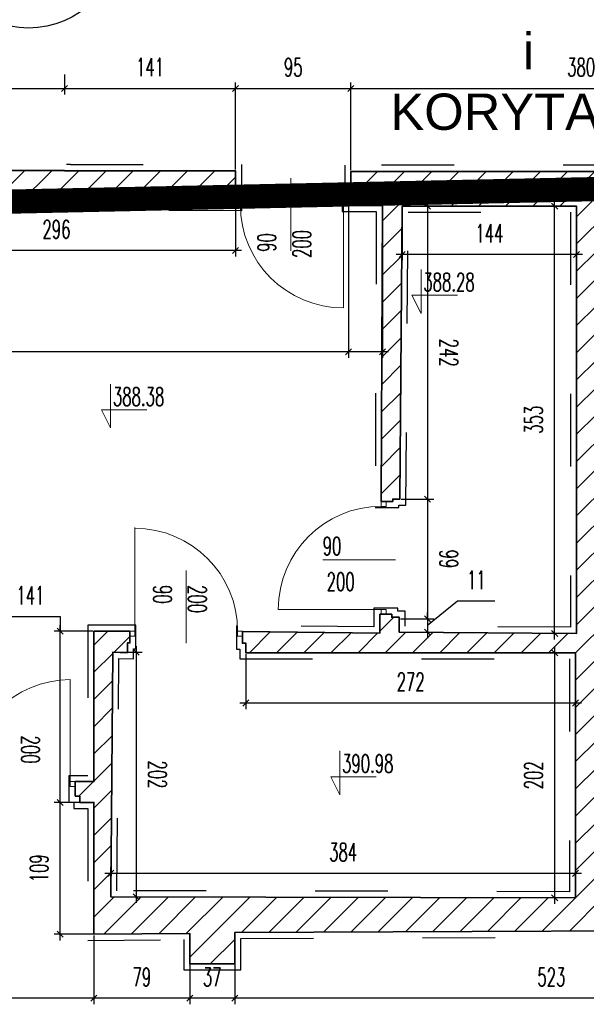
# Model space of a CAD drawing. Header units: millimetres. Extents: x 19887 to 192597, y -14203 to 39042.
# Tile 208 of 256: x 68475 to 68943, y -10085 to -9272. Entities that reach past the tile are written whole.
import ezdxf

# ---------------------------------------------------------------- set-up
doc = ezdxf.new("R2010")
doc.units = ezdxf.units.MM
doc.linetypes.add('ACAD_ISO03W100', pattern=[30, 12, -18])
doc.linetypes.add('DASHED2', pattern=[9.525, 6.35, -3.175])
doc.layers.get('Defpoints').update_dxf_attribs({"color": 4})
for name, color, linetype in [('A_DBA-RAMKI', 6, 'Continuous'), ('Sufit podwieszany', 252, 'Continuous'), ('Wymiarowanie', 3, 'Continuous'), ('Wypełnienie', 252, 'Continuous')]:
    doc.layers.add(name, color=color, linetype=linetype)
for name, color, linetype, lineweight in [('Basen_rzut_poziom_1_obrys', 252, 'Continuous', 35), ('Drzwi', 2, 'Continuous', 5), ('koty wysokościowe', 252, 'Continuous', 0)]:
    doc.layers.add(name, color=color, linetype=linetype, lineweight=lineweight)
doc.styles.add('ARIAL', font='arial.ttf')
doc.styles.add('ROMANS', font='romans.shx', dxfattribs={"width": 0.6})
doc.styles.get("Standard").update_dxf_attribs({"font": 'arial.ttf'})
doc.dimstyles.new('000001FB70622F18', dxfattribs={"dimtxt": 20, "dimasz": 5, "dimexe": 5, "dimexo": 1, "dimgap": 20, "dimtad": 1, "dimtoh": 1, "dimdec": 0, "dimtxsty": 'Standard', "dimblk": 'OBLIQUE', "dimcen": 0, "dimdle": 5, "dimclrd": 252, "dimclre": 252, "dimclrt": 252, "dimadec": 0, "dimazin": 0, "dimtfac": 1, "dimtdec": 0, "dimtmove": 0, "dimatfit": 3, "dimldrblk": 'OBLIQUE', "dimfxl": 150, "dimfxlon": 1, "dimlwd": 25, "dimlwe": 25, "dimarcsym": 1})
pattern_1 = [(45, (3252.028, -2175.285), (-11.22532, 11.22532), [])]

# ---------------------------------------------------------------- blocks, each defined once
blk = doc.blocks.new('_Oblique')
at = {"color": 0, "linetype": 'ByBlock', "lineweight": -2}
blk.add_line((-0.5, -0.5), (0.5, 0.5), dxfattribs=at)
blk = doc.blocks.new('*D855')
at = {"layer": 'Defpoints', "color": 0}
for p in [(2935.8, -4664.7), (3079.92, -4665.73), (2935.8, -4705.63)]:
    blk.add_point(p, dxfattribs=at)
at = {"layer": 'Wymiarowanie', "color": 252, "linetype": 'Continuous', "lineweight": 25}
for p, q in [((2935.8, -4665.7), (2935.8, -4710.63)), ((3079.92, -4666.73), (3079.92, -4710.63)), ((3084.92, -4705.63), (2930.8, -4705.63))]:
    blk.add_line(p, q, dxfattribs=at)
at = {"layer": 'Wymiarowanie', "color": 252, "linetype": 'ByBlock', "lineweight": 25, "xscale": 5, "yscale": 5, "zscale": 5, "rotation": 180}
blk.add_blockref('_Oblique', (2935.8, -4705.63), dxfattribs=at)
at = {"layer": 'Wymiarowanie', "color": 252, "linetype": 'ByBlock', "lineweight": 25, "xscale": 5, "yscale": 5, "zscale": 5}
blk.add_blockref('_Oblique', (3079.92, -4705.63), dxfattribs=at)
at = {"layer": 'Wymiarowanie', "color": 252, "insert": (3007.86, -4688.13), "char_height": 15, "attachment_point": 5, "style": 'ROMANS'}
blk.add_mtext('144', dxfattribs=at)
blk = doc.blocks.new('*D857')
at = {"layer": 'Defpoints', "color": 0}
for p in [(2891.48, -4664.49), (2919.56, -4665.07), (2891.48, -4785.97)]:
    blk.add_point(p, dxfattribs=at)
at = {"layer": 'Wymiarowanie', "color": 252, "linetype": 'Continuous', "lineweight": 25}
for p, q in [((2891.48, -4665.49), (2891.48, -4790.97)), ((2919.56, -4666.07), (2919.56, -4790.97)), ((2891.48, -4785.97), (2572.75, -4785.97)), ((2924.56, -4785.97), (2886.48, -4785.97))]:
    blk.add_line(p, q, dxfattribs=at)
at = {"layer": 'Wymiarowanie', "color": 252, "linetype": 'ByBlock', "lineweight": 25, "xscale": 5, "yscale": 5, "zscale": 5, "rotation": 180}
blk.add_blockref('_Oblique', (2891.48, -4785.97), dxfattribs=at)
at = {"layer": 'Wymiarowanie', "color": 252, "linetype": 'ByBlock', "lineweight": 25, "xscale": 5, "yscale": 5, "zscale": 5}
blk.add_blockref('_Oblique', (2919.56, -4785.97), dxfattribs=at)
at = {"layer": 'Wymiarowanie', "color": 252, "insert": (2590.03, -4768.47), "char_height": 15, "attachment_point": 5, "style": 'ROMANS'}
blk.add_mtext('28', dxfattribs=at)
blk = doc.blocks.new('*D856')
at = {"layer": 'Defpoints', "color": 0}
for p in [(2502.59, -4663.8), (2798.25, -4664.49), (2502.59, -4702.3)]:
    blk.add_point(p, dxfattribs=at)
at = {"layer": 'Wymiarowanie', "color": 252, "linetype": 'Continuous', "lineweight": 25}
for p, q in [((2502.59, -4664.8), (2502.59, -4707.3)), ((2798.25, -4665.49), (2798.25, -4707.3)), ((2803.25, -4702.3), (2497.59, -4702.3))]:
    blk.add_line(p, q, dxfattribs=at)
at = {"layer": 'Wymiarowanie', "color": 252, "linetype": 'ByBlock', "lineweight": 25, "xscale": 5, "yscale": 5, "zscale": 5, "rotation": 180}
blk.add_blockref('_Oblique', (2502.59, -4702.3), dxfattribs=at)
at = {"layer": 'Wymiarowanie', "color": 252, "linetype": 'ByBlock', "lineweight": 25, "xscale": 5, "yscale": 5, "zscale": 5}
blk.add_blockref('_Oblique', (2798.25, -4702.3), dxfattribs=at)
at = {"layer": 'Wymiarowanie', "color": 252, "insert": (2650.42, -4684.8), "char_height": 15, "attachment_point": 5, "style": 'ROMANS'}
blk.add_mtext('296', dxfattribs=at)
blk = doc.blocks.new('*D866')
at = {"layer": 'Defpoints', "color": 0}
for p in [(2656.97, -4556.1), (2656.97, -4568.48), (2513.7, -4599.7)]:
    blk.add_point(p, dxfattribs=at)
at = {"layer": 'Wymiarowanie', "color": 252, "linetype": 'Continuous', "lineweight": 25}
for p, q in [((2656.97, -4557.1), (2656.97, -4573.48)), ((2508.7, -4568.48), (2661.97, -4568.48)), ((2513.7, -4598.7), (2513.7, -4563.48))]:
    blk.add_line(p, q, dxfattribs=at)
at = {"layer": 'Wymiarowanie', "color": 252, "linetype": 'ByBlock', "lineweight": 25, "xscale": 5, "yscale": 5, "zscale": 5, "rotation": 180}
blk.add_blockref('_Oblique', (2513.7, -4568.48), dxfattribs=at)
at = {"layer": 'Wymiarowanie', "color": 252, "linetype": 'ByBlock', "lineweight": 25, "xscale": 5, "yscale": 5, "zscale": 5}
blk.add_blockref('_Oblique', (2656.97, -4568.48), dxfattribs=at)
at = {"layer": 'Wymiarowanie', "color": 252, "insert": (2585.33, -4550.98), "char_height": 15, "attachment_point": 5, "style": 'ROMANS'}
blk.add_mtext('143', dxfattribs=at)
blk = doc.blocks.new('*D862')
at = {"layer": 'Defpoints', "color": 0}
for p in [(2656.97, -4556.1), (2798.25, -4568.48), (2798.25, -4636.43)]:
    blk.add_point(p, dxfattribs=at)
at = {"layer": 'Wymiarowanie', "color": 252, "linetype": 'Continuous', "lineweight": 25}
for p, q in [((2656.97, -4557.1), (2656.97, -4573.48)), ((2651.97, -4568.48), (2803.25, -4568.48)), ((2798.25, -4635.43), (2798.25, -4563.48))]:
    blk.add_line(p, q, dxfattribs=at)
at = {"layer": 'Wymiarowanie', "color": 252, "linetype": 'ByBlock', "lineweight": 25, "xscale": 5, "yscale": 5, "zscale": 5, "rotation": 180}
blk.add_blockref('_Oblique', (2656.97, -4568.48), dxfattribs=at)
at = {"layer": 'Wymiarowanie', "color": 252, "linetype": 'ByBlock', "lineweight": 25, "xscale": 5, "yscale": 5, "zscale": 5}
blk.add_blockref('_Oblique', (2798.25, -4568.48), dxfattribs=at)
at = {"layer": 'Wymiarowanie', "color": 252, "insert": (2727.61, -4550.98), "char_height": 15, "attachment_point": 5, "style": 'ROMANS'}
blk.add_mtext('141', dxfattribs=at)
blk = doc.blocks.new('*D867')
at = {"layer": 'Defpoints', "color": 0}
for p in [(2893.61, -4568.48), (2798.25, -4636.43), (2893.61, -4636.95)]:
    blk.add_point(p, dxfattribs=at)
at = {"layer": 'Wymiarowanie', "color": 252, "linetype": 'Continuous', "lineweight": 25}
for p, q in [((2793.25, -4568.48), (2898.61, -4568.48)), ((2798.25, -4635.43), (2798.25, -4563.48)), ((2893.61, -4635.95), (2893.61, -4563.48))]:
    blk.add_line(p, q, dxfattribs=at)
at = {"layer": 'Wymiarowanie', "color": 252, "linetype": 'ByBlock', "lineweight": 25, "xscale": 5, "yscale": 5, "zscale": 5, "rotation": 180}
blk.add_blockref('_Oblique', (2798.25, -4568.48), dxfattribs=at)
at = {"layer": 'Wymiarowanie', "color": 252, "linetype": 'ByBlock', "lineweight": 25, "xscale": 5, "yscale": 5, "zscale": 5}
blk.add_blockref('_Oblique', (2893.61, -4568.48), dxfattribs=at)
at = {"layer": 'Wymiarowanie', "color": 252, "insert": (2845.93, -4550.98), "char_height": 15, "attachment_point": 5, "style": 'ROMANS'}
blk.add_mtext('95', dxfattribs=at)
blk = doc.blocks.new('*D868')
at = {"layer": 'Defpoints', "color": 0}
for p in [(3273.79, -4568.48), (2893.61, -4636.95), (3273.79, -4636.95)]:
    blk.add_point(p, dxfattribs=at)
at = {"layer": 'Wymiarowanie', "color": 252, "linetype": 'Continuous', "lineweight": 25}
for p, q in [((2888.61, -4568.48), (3278.79, -4568.48)), ((2893.61, -4635.95), (2893.61, -4563.48)), ((3273.79, -4635.95), (3273.79, -4563.48))]:
    blk.add_line(p, q, dxfattribs=at)
at = {"layer": 'Wymiarowanie', "color": 252, "linetype": 'ByBlock', "lineweight": 25, "xscale": 5, "yscale": 5, "zscale": 5, "rotation": 180}
blk.add_blockref('_Oblique', (2893.61, -4568.48), dxfattribs=at)
at = {"layer": 'Wymiarowanie', "color": 252, "linetype": 'ByBlock', "lineweight": 25, "xscale": 5, "yscale": 5, "zscale": 5}
blk.add_blockref('_Oblique', (3273.79, -4568.48), dxfattribs=at)
at = {"layer": 'Wymiarowanie', "color": 252, "insert": (3083.7, -4550.98), "char_height": 15, "attachment_point": 5, "style": 'ROMANS'}
blk.add_mtext('380', dxfattribs=at)
blk = doc.blocks.new('*D880')
at = {"layer": 'Defpoints', "color": 0}
for p in [(2653.58, -5158), (2681.34, -5158), (2681.34, -5266.86)]:
    blk.add_point(p, dxfattribs=at)
at = {"layer": 'Wymiarowanie', "color": 252, "linetype": 'Continuous', "lineweight": 25}
for p, q in [((2653.58, -5271.86), (2653.58, -5153)), ((2680.34, -5158), (2648.58, -5158)), ((2680.34, -5266.86), (2648.58, -5266.86))]:
    blk.add_line(p, q, dxfattribs=at)
at = {"layer": 'Wymiarowanie', "color": 252, "linetype": 'ByBlock', "lineweight": 25, "xscale": 5, "yscale": 5, "zscale": 5}
for p, rotation in [((2653.58, -5158), 90), ((2653.58, -5266.86), 270)]:
    blk.add_blockref('_Oblique', p, dxfattribs=dict(at, rotation=rotation))
at = {"layer": 'Wymiarowanie', "color": 252, "insert": (2636.08, -5212.43), "char_height": 15, "attachment_point": 5, "rotation": 90, "style": 'ROMANS'}
blk.add_mtext('109', dxfattribs=at)
blk = doc.blocks.new('*D881')
at = {"layer": 'Defpoints', "color": 0}
for p in [(2653.58, -5016.63), (2681.38, -5016.63), (2681.34, -5158)]:
    blk.add_point(p, dxfattribs=at)
at = {"layer": 'Wymiarowanie', "color": 252, "linetype": 'Continuous', "lineweight": 25}
for p, q in [((2609.29, -5004.6), (2653.58, -5004.6)), ((2653.58, -5004.6), (2653.58, -5016.63)), ((2653.58, -5163), (2653.58, -5011.63)), ((2680.38, -5016.63), (2648.58, -5016.63)), ((2680.34, -5158), (2648.58, -5158))]:
    blk.add_line(p, q, dxfattribs=at)
at = {"layer": 'Wymiarowanie', "color": 252, "linetype": 'ByBlock', "lineweight": 25, "xscale": 5, "yscale": 5, "zscale": 5}
for p, rotation in [((2653.58, -5016.63), 90), ((2653.58, -5158), 270)]:
    blk.add_blockref('_Oblique', p, dxfattribs=dict(at, rotation=rotation))
at = {"layer": 'Wymiarowanie', "color": 252, "insert": (2628.94, -4987.1), "char_height": 15, "attachment_point": 5, "style": 'ROMANS'}
blk.add_mtext('141', dxfattribs=at)
blk = doc.blocks.new('*D882')
at = {"layer": 'Defpoints', "color": 0}
for p in [(3061.81, -4665.73), (3079.92, -4665.73), (3079.92, -5018.47)]:
    blk.add_point(p, dxfattribs=at)
at = {"layer": 'Wymiarowanie', "color": 252, "linetype": 'Continuous', "lineweight": 25}
for p, q in [((3078.92, -4665.73), (3056.81, -4665.73)), ((3061.81, -5023.47), (3061.81, -4660.73)), ((3078.92, -5018.47), (3056.81, -5018.47))]:
    blk.add_line(p, q, dxfattribs=at)
at = {"layer": 'Wymiarowanie', "color": 252, "linetype": 'ByBlock', "lineweight": 25, "xscale": 5, "yscale": 5, "zscale": 5}
for p, rotation in [((3061.81, -4665.73), 90), ((3061.81, -5018.47), 270)]:
    blk.add_blockref('_Oblique', p, dxfattribs=dict(at, rotation=rotation))
at = {"layer": 'Wymiarowanie', "color": 252, "insert": (3044.31, -4842.1), "char_height": 15, "attachment_point": 5, "rotation": 90, "style": 'ROMANS'}
blk.add_mtext('353', dxfattribs=at)
blk = doc.blocks.new('*D884')
at = {"layer": 'Defpoints', "color": 0}
for p in [(2935.79, -4665.73), (2934.07, -4907.6), (2956.92, -4907.6)]:
    blk.add_point(p, dxfattribs=at)
at = {"layer": 'Wymiarowanie', "color": 252, "linetype": 'Continuous', "lineweight": 25}
for p, q in [((2936.79, -4665.73), (2961.92, -4665.73)), ((2956.92, -4660.73), (2956.92, -4912.6)), ((2935.07, -4907.6), (2961.92, -4907.6))]:
    blk.add_line(p, q, dxfattribs=at)
at = {"layer": 'Wymiarowanie', "color": 252, "linetype": 'ByBlock', "lineweight": 25, "xscale": 5, "yscale": 5, "zscale": 5}
for p, rotation in [((2956.92, -4665.73), 90), ((2956.92, -4907.6), 270)]:
    blk.add_blockref('_Oblique', p, dxfattribs=dict(at, rotation=rotation))
at = {"layer": 'Wymiarowanie', "color": 252, "insert": (2974.42, -4786.67), "char_height": 15, "attachment_point": 5, "rotation": 270, "style": 'ROMANS'}
blk.add_mtext('242', dxfattribs=at)
blk = doc.blocks.new('*D887')
at = {"layer": 'Defpoints', "color": 0}
for p in [(2934.07, -4907.6), (2933.42, -5006.31), (2956.92, -5006.31)]:
    blk.add_point(p, dxfattribs=at)
at = {"layer": 'Wymiarowanie', "color": 252, "linetype": 'Continuous', "lineweight": 25}
for p, q in [((2935.07, -4907.6), (2961.92, -4907.6)), ((2956.92, -4902.6), (2956.92, -5011.31)), ((2934.42, -5006.31), (2961.92, -5006.31))]:
    blk.add_line(p, q, dxfattribs=at)
at = {"layer": 'Wymiarowanie', "color": 252, "linetype": 'ByBlock', "lineweight": 25, "xscale": 5, "yscale": 5, "zscale": 5}
for p, rotation in [((2956.92, -4907.6), 90), ((2956.92, -5006.31), 270)]:
    blk.add_blockref('_Oblique', p, dxfattribs=dict(at, rotation=rotation))
at = {"layer": 'Wymiarowanie', "color": 252, "insert": (2974.42, -4956.96), "char_height": 15, "attachment_point": 5, "rotation": 270, "style": 'ROMANS'}
blk.add_mtext('99', dxfattribs=at)
blk = doc.blocks.new('*D885')
at = {"layer": 'Defpoints', "color": 0}
for p in [(2933.42, -5006.31), (2933.42, -5017.47), (2956.92, -5017.47)]:
    blk.add_point(p, dxfattribs=at)
at = {"layer": 'Wymiarowanie', "color": 252, "linetype": 'Continuous', "lineweight": 25}
for p, q in [((2981.67, -4991.79), (2956.92, -5011.89)), ((3012.39, -4991.79), (2981.67, -4991.79)), ((2934.42, -5006.31), (2961.92, -5006.31)), ((2956.92, -5001.31), (2956.92, -5022.47)), ((2956.92, -5006.31), (2956.92, -5001.31)), ((2934.42, -5017.47), (2961.92, -5017.47)), ((2956.92, -5017.47), (2956.92, -5022.47))]:
    blk.add_line(p, q, dxfattribs=at)
at = {"layer": 'Wymiarowanie', "color": 252, "linetype": 'ByBlock', "lineweight": 25, "xscale": 5, "yscale": 5, "zscale": 5}
for p, rotation in [((2956.92, -5006.31), 270), ((2956.92, -5017.47), 90)]:
    blk.add_blockref('_Oblique', p, dxfattribs=dict(at, rotation=rotation))
at = {"layer": 'Wymiarowanie', "color": 252, "insert": (2997.03, -4974.29), "char_height": 15, "attachment_point": 5, "style": 'ROMANS'}
blk.add_mtext('11', dxfattribs=at)
blk = doc.blocks.new('*D886')
at = {"layer": 'Defpoints', "color": 0}
for p in [(2806.81, -5034.49), (3079.06, -5034.49), (2806.81, -5075.93)]:
    blk.add_point(p, dxfattribs=at)
at = {"layer": 'Wymiarowanie', "color": 252, "linetype": 'Continuous', "lineweight": 25}
for p, q in [((2806.81, -5035.49), (2806.81, -5080.93)), ((3079.06, -5035.49), (3079.06, -5080.93)), ((3084.06, -5075.93), (2801.81, -5075.93))]:
    blk.add_line(p, q, dxfattribs=at)
at = {"layer": 'Wymiarowanie', "color": 252, "linetype": 'ByBlock', "lineweight": 25, "xscale": 5, "yscale": 5, "zscale": 5, "rotation": 180}
blk.add_blockref('_Oblique', (2806.81, -5075.93), dxfattribs=at)
at = {"layer": 'Wymiarowanie', "color": 252, "linetype": 'ByBlock', "lineweight": 25, "xscale": 5, "yscale": 5, "zscale": 5}
blk.add_blockref('_Oblique', (3079.06, -5075.93), dxfattribs=at)
at = {"layer": 'Wymiarowanie', "color": 252, "insert": (2942.94, -5058.43), "char_height": 15, "attachment_point": 5, "style": 'ROMANS'}
blk.add_mtext('272', dxfattribs=at)
blk = doc.blocks.new('*D888')
at = {"layer": 'Defpoints', "color": 0}
for p in [(3079.06, -5034.49), (3061.81, -5236.7), (3078.65, -5236.7)]:
    blk.add_point(p, dxfattribs=at)
at = {"layer": 'Wymiarowanie', "color": 252, "linetype": 'Continuous', "lineweight": 25}
for p, q in [((3061.81, -5029.49), (3061.81, -5241.7)), ((3078.06, -5034.49), (3056.81, -5034.49)), ((3077.65, -5236.7), (3056.81, -5236.7))]:
    blk.add_line(p, q, dxfattribs=at)
at = {"layer": 'Wymiarowanie', "color": 252, "linetype": 'ByBlock', "lineweight": 25, "xscale": 5, "yscale": 5, "zscale": 5}
for p, rotation in [((3061.81, -5034.49), 90), ((3061.81, -5236.7), 270)]:
    blk.add_blockref('_Oblique', p, dxfattribs=dict(at, rotation=rotation))
at = {"layer": 'Wymiarowanie', "color": 252, "insert": (3044.31, -5135.6), "char_height": 15, "attachment_point": 5, "rotation": 90, "style": 'ROMANS'}
blk.add_mtext('202', dxfattribs=at)
blk = doc.blocks.new('*D889')
at = {"layer": 'Defpoints', "color": 0}
for p in [(3079.06, -5216.52), (2695.28, -5235.92), (3079.06, -5236.71)]:
    blk.add_point(p, dxfattribs=at)
at = {"layer": 'Wymiarowanie', "color": 252, "linetype": 'Continuous', "lineweight": 25}
for p, q in [((2690.28, -5216.52), (3084.06, -5216.52)), ((2695.28, -5234.92), (2695.28, -5211.52)), ((3079.06, -5235.71), (3079.06, -5211.52))]:
    blk.add_line(p, q, dxfattribs=at)
at = {"layer": 'Wymiarowanie', "color": 252, "linetype": 'ByBlock', "lineweight": 25, "xscale": 5, "yscale": 5, "zscale": 5, "rotation": 180}
blk.add_blockref('_Oblique', (2695.28, -5216.52), dxfattribs=at)
at = {"layer": 'Wymiarowanie', "color": 252, "linetype": 'ByBlock', "lineweight": 25, "xscale": 5, "yscale": 5, "zscale": 5}
blk.add_blockref('_Oblique', (3079.06, -5216.52), dxfattribs=at)
at = {"layer": 'Wymiarowanie', "color": 252, "insert": (2887.17, -5199.02), "char_height": 15, "attachment_point": 5, "style": 'ROMANS'}
blk.add_mtext('384', dxfattribs=at)
blk = doc.blocks.new('*D883')
at = {"layer": 'Defpoints', "color": 0}
for p in [(2696.92, -5033.97), (2695.28, -5235.92), (2716.3, -5235.92)]:
    blk.add_point(p, dxfattribs=at)
at = {"layer": 'Wymiarowanie', "color": 252, "linetype": 'Continuous', "lineweight": 25}
for p, q in [((2716.3, -5028.97), (2716.3, -5240.92)), ((2697.92, -5033.97), (2721.3, -5033.97)), ((2696.28, -5235.92), (2721.3, -5235.92))]:
    blk.add_line(p, q, dxfattribs=at)
at = {"layer": 'Wymiarowanie', "color": 252, "linetype": 'ByBlock', "lineweight": 25, "xscale": 5, "yscale": 5, "zscale": 5}
for p, rotation in [((2716.3, -5033.97), 90), ((2716.3, -5235.92), 270)]:
    blk.add_blockref('_Oblique', p, dxfattribs=dict(at, rotation=rotation))
at = {"layer": 'Wymiarowanie', "color": 252, "insert": (2733.8, -5134.95), "char_height": 15, "attachment_point": 5, "rotation": 270, "style": 'ROMANS'}
blk.add_mtext('202', dxfattribs=at)
blk = doc.blocks.new('*D890')
at = {"layer": 'Defpoints', "color": 0}
for p in [(2797.66, -5265.43), (3320.5, -5289.59), (2797.66, -5319.68)]:
    blk.add_point(p, dxfattribs=at)
at = {"layer": 'Wymiarowanie', "color": 252, "linetype": 'Continuous', "lineweight": 25}
for p, q in [((2797.66, -5266.43), (2797.66, -5324.68)), ((3320.5, -5290.59), (3320.5, -5324.68)), ((3325.5, -5319.68), (2792.66, -5319.68))]:
    blk.add_line(p, q, dxfattribs=at)
at = {"layer": 'Wymiarowanie', "color": 252, "linetype": 'ByBlock', "lineweight": 25, "xscale": 5, "yscale": 5, "zscale": 5, "rotation": 180}
blk.add_blockref('_Oblique', (2797.66, -5319.68), dxfattribs=at)
at = {"layer": 'Wymiarowanie', "color": 252, "linetype": 'ByBlock', "lineweight": 25, "xscale": 5, "yscale": 5, "zscale": 5}
blk.add_blockref('_Oblique', (3320.5, -5319.68), dxfattribs=at)
at = {"layer": 'Wymiarowanie', "color": 252, "insert": (3059.08, -5302.18), "char_height": 15, "attachment_point": 5, "style": 'ROMANS'}
blk.add_mtext('523', dxfattribs=at)
blk = doc.blocks.new('*D898')
at = {"layer": 'Defpoints', "color": 0}
for p in [(2760.48, -5266.21), (2797.66, -5265.43), (2760.48, -5319.68)]:
    blk.add_point(p, dxfattribs=at)
at = {"layer": 'Wymiarowanie', "color": 252, "linetype": 'Continuous', "lineweight": 25}
for p, q in [((2760.48, -5267.21), (2760.48, -5324.68)), ((2797.66, -5266.43), (2797.66, -5324.68)), ((2802.66, -5319.68), (2755.48, -5319.68))]:
    blk.add_line(p, q, dxfattribs=at)
at = {"layer": 'Wymiarowanie', "color": 252, "linetype": 'ByBlock', "lineweight": 25, "xscale": 5, "yscale": 5, "zscale": 5, "rotation": 180}
blk.add_blockref('_Oblique', (2760.48, -5319.68), dxfattribs=at)
at = {"layer": 'Wymiarowanie', "color": 252, "linetype": 'ByBlock', "lineweight": 25, "xscale": 5, "yscale": 5, "zscale": 5}
blk.add_blockref('_Oblique', (2797.66, -5319.68), dxfattribs=at)
at = {"layer": 'Wymiarowanie', "color": 252, "insert": (2779.07, -5302.18), "char_height": 15, "attachment_point": 5, "style": 'ROMANS'}
blk.add_mtext('37', dxfattribs=at)
blk = doc.blocks.new('*D897')
at = {"layer": 'Defpoints', "color": 0}
for p in [(2681.34, -5266.86), (2760.48, -5266.21), (2681.34, -5319.68)]:
    blk.add_point(p, dxfattribs=at)
at = {"layer": 'Wymiarowanie', "color": 252, "linetype": 'Continuous', "lineweight": 25}
for p, q in [((2760.48, -5267.21), (2760.48, -5324.68)), ((2681.34, -5267.86), (2681.34, -5324.68)), ((2765.48, -5319.68), (2676.34, -5319.68))]:
    blk.add_line(p, q, dxfattribs=at)
at = {"layer": 'Wymiarowanie', "color": 252, "linetype": 'ByBlock', "lineweight": 25, "xscale": 5, "yscale": 5, "zscale": 5, "rotation": 180}
blk.add_blockref('_Oblique', (2681.34, -5319.68), dxfattribs=at)
at = {"layer": 'Wymiarowanie', "color": 252, "linetype": 'ByBlock', "lineweight": 25, "xscale": 5, "yscale": 5, "zscale": 5}
blk.add_blockref('_Oblique', (2760.48, -5319.68), dxfattribs=at)
at = {"layer": 'Wymiarowanie', "color": 252, "insert": (2720.91, -5302.18), "char_height": 15, "attachment_point": 5, "style": 'ROMANS'}
blk.add_mtext('79', dxfattribs=at)
blk = doc.blocks.new('*D895')
at = {"layer": 'Defpoints', "color": 0}
for p in [(2501.04, -5266.38), (2681.34, -5266.86), (2501.04, -5319.68)]:
    blk.add_point(p, dxfattribs=at)
at = {"layer": 'Wymiarowanie', "color": 252, "linetype": 'Continuous', "lineweight": 25}
for p, q in [((2501.04, -5267.38), (2501.04, -5324.68)), ((2681.34, -5267.86), (2681.34, -5324.68)), ((2686.34, -5319.68), (2496.04, -5319.68))]:
    blk.add_line(p, q, dxfattribs=at)
at = {"layer": 'Wymiarowanie', "color": 252, "linetype": 'ByBlock', "lineweight": 25, "xscale": 5, "yscale": 5, "zscale": 5, "rotation": 180}
blk.add_blockref('_Oblique', (2501.04, -5319.68), dxfattribs=at)
at = {"layer": 'Wymiarowanie', "color": 252, "linetype": 'ByBlock', "lineweight": 25, "xscale": 5, "yscale": 5, "zscale": 5}
blk.add_blockref('_Oblique', (2681.34, -5319.68), dxfattribs=at)
at = {"layer": 'Wymiarowanie', "color": 252, "insert": (2591.19, -5302.18), "char_height": 15, "attachment_point": 5, "style": 'ROMANS'}
blk.add_mtext('180', dxfattribs=at)
blk = doc.blocks.new('G$CF5E15B28')
at = {"layer": 'Wypełnienie'}
h = blk.add_hatch(dxfattribs=at)
h.set_pattern_fill('ANSI31', color=253, scale=5, angle=90)
h.set_pattern_definition(pattern_1)
h.paths.add_polyline_path([(2502.59, -4663.8), (2798.25, -4664.49), (2798.25, -4636.43), (2656.97, -4636.43), (2656.97, -4636.15), (2513.7, -4636.15), (2513.7, -4636.15), (2250, -4636.15), (2250.42, -4620.46), (2221.79, -4620.46), (2221.81, -4900.09), (2227.22, -4900.09), (2227.22, -4903.17), (2237.02, -4903.17), (2236.67, -4663.48), (2455.84, -4662.72), (2455.92, -4684.4), (2479.1, -4684.4), (2479.1, -4846.08), (2441.21, -4846.08), (2441.21, -5061.14), (2479.1, -5061.14), (2479.1, -5235.73), (2236.62, -5236.44), (2236.62, -4996.12), (2227.28, -4996.12), (2227.28, -4999.65), (2221.82, -4999.65), (2221.84, -5237.71), (1946.44, -5234.73), (1906.64, -5192.31), (1906.64, -5161.03), (1878.52, -5161.03), (1878.52, -5207.42), (1899.21, -5225.45), (1915.13, -5244.28), (1899.75, -5254.88), (1914.6, -5276.36), (1931.84, -5263.1), (1960.23, -5268.28), (2239.47, -5268.5), (2501.04, -5266.38), (2501.43, -5157.51), (2570.15, -5157.51), (2570.15, -5152.93), (2573.66, -5152.93), (2573.66, -5140.2), (2500.22, -5140.2)])
h = blk.add_hatch(dxfattribs=at)
h.set_pattern_fill('ANSI31', color=253, scale=5, angle=90)
h.set_pattern_definition(pattern_1)
h.paths.add_polyline_path([(3134.39, -4844.85), (3095.99, -4844.85), (3095.99, -4685.26), (3120.88, -4685.26), (3120.88, -4665.53), (3242.97, -4665.53), (3241.96, -4754.68), (3248.73, -4754.68), (3248.73, -4757.46), (3258.8, -4757.46), (3258.8, -4665.82), (3276.06, -4665.82), (3276.06, -4655.55), (3273.79, -4655.55), (3273.79, -4636.95), (2893.61, -4636.95), (2893.61, -4655.41), (2891.48, -4655.41), (2891.48, -4665.07), (2919.56, -4665.07), (2918.65, -4909.54), (2928.08, -4909.54), (2928.08, -4907.6), (2934.07, -4907.6), (2935.79, -4665.73), (3079.92, -4665.73), (3079.92, -5018.47), (2933.42, -5017.47), (2933.42, -5005.11), (2927.28, -5005.11), (2927.28, -5002.61), (2917.46, -5002.61), (2917.46, -5018.12), (2804.04, -5016.96), (2804.04, -5026.56), (2806.81, -5026.56), (2806.81, -5034.49), (3079.06, -5034.49), (3078.65, -5236.7), (2695.28, -5235.92), (2696.92, -5033.97), (2708.97, -5034.36), (2708.97, -5026.29), (2711.05, -5026.29), (2711.05, -5016.63), (2681.38, -5016.63), (2681.38, -5140.85), (2665.87, -5140.85), (2665.87, -5152.93), (2669.77, -5152.93), (2669.77, -5158), (2681.34, -5158), (2681.34, -5266.86), (2760.48, -5266.21), (2760.48, -5291.28), (2797.66, -5291.28), (2797.66, -5265.43), (3320.5, -5263.08), (3320.5, -5289.59), (3356.37, -5289.59), (3356.37, -5263.86), (3494.98, -5262.94), (3493.09, -5152.78), (3505.39, -5152.78), (3505.39, -5147.14), (3508.47, -5147.14), (3508.47, -5140.19), (3496.78, -5140.19), (3495.32, -5019.15), (3464.1, -5019.15), (3464.1, -5026.02), (3465.72, -5026.02), (3465.72, -5029.03), (3468.1, -5029.03), (3468.1, -5035.06), (3479.56, -5035), (3480.56, -5237.08), (3096.8, -5236.76), (3096.8, -5060.51), (3134.85, -5060.51), (3134.85, -5034.39), (3370.65, -5034.39), (3370.65, -5028.29), (3372.41, -5028.29), (3372.41, -5018.99), (3256.44, -5018.03), (3257.83, -4850.45), (3247.9, -4850.45), (3247.9, -4853.48), (3242.41, -4853.48), (3242.41, -5017.92), (3134.39, -5017.02)])
h.paths.add_polyline_path([(3749.39, -4619.39), (3741.31, -4619.39), (3741.31, -4622.78), (3719.31, -4622.78), (3719.31, -4638.27), (3371.87, -4636.95), (3371.87, -4655.55), (3369.09, -4655.55), (3369.09, -4666.23), (3407.76, -4666.23), (3407.76, -4683.22), (3458.31, -4683.22), (3458.31, -4666.23), (3715.83, -4666.23), (3715.78, -4797.98), (3733.78, -4797.98), (3733.78, -4785.3), (3744.27, -4785.3), (3744.27, -4668.2), (3749.39, -4668.2)])
at = {"layer": 'Basen_rzut_poziom_1_obrys', "color": 253, "elevation": 0}
for points in [[(2221.79, -4620.46), (2250.42, -4620.46), (2250, -4636.15), (2513.7, -4636.15), (2513.7, -4636.15), (2656.97, -4636.15), (2656.97, -4636.43), (2798.25, -4636.43), (2798.25, -4664.49), (2502.59, -4663.8), (2500.22, -5140.2)], [(3273.79, -4636.95), (2893.61, -4636.95), (2893.61, -4655.41), (2891.48, -4655.41), (2891.48, -4665.07), (2919.56, -4665.07), (2918.65, -4909.54), (2928.08, -4909.54), (2928.08, -4907.6), (2934.07, -4907.6), (2935.79, -4665.73), (3079.92, -4665.73), (3079.92, -5018.47), (2933.42, -5017.47), (2933.42, -5005.11), (2927.28, -5005.11), (2927.28, -5002.61), (2917.46, -5002.61), (2917.46, -5018.12), (2804.04, -5016.96), (2804.04, -5026.56), (2806.81, -5026.56), (2806.81, -5034.49), (3079.06, -5034.49), (3079.06, -5236.71), (2695.28, -5235.92), (2696.92, -5033.97), (2708.97, -5034.36), (2708.97, -5026.29), (2711.05, -5026.29), (2711.05, -5016.63), (2681.38, -5016.63), (2681.38, -5140.85), (2681.08, -5140.85)], [(2665.87, -5152.93), (2669.77, -5152.93), (2669.77, -5158), (2681.34, -5158), (2681.34, -5266.86), (2760.48, -5266.21), (2760.48, -5291.28), (2797.66, -5291.28), (2797.66, -5265.43), (3320.5, -5263.08)], [(2665.87, -5152.93), (2665.87, -5140.85), (2681.08, -5140.85)]]:
    blk.add_lwpolyline(points, dxfattribs=at)
at = {"layer": 'Drzwi', "color": 253, "elevation": 0}
for points in [[(2843.92, -4662.6), (2843.92, -4642.6)], [(2843.92, -4662.6), (2843.92, -4702.6)], [(2887.48, -4749.71), (2887.48, -4664.49)], [(2715.05, -5016.63), (2715.05, -4931.06)], [(2910.51, -4957.68), (2870.51, -4957.68)], [(2910.51, -4957.68), (2930.51, -4957.68)], [(2757.54, -5006.63), (2757.54, -4966.63)], [(2833.58, -4998.61), (2918.65, -4998.61)], [(2757.54, -5006.63), (2757.54, -5026.63)], [(2661.87, -5056.64), (2661.87, -5140.85)]]:
    blk.add_lwpolyline(points, dxfattribs=at)
for points in [[(2802.25, -4664.49), (2798.25, -4664.49), (2798.25, -4660.49), (2802.25, -4660.49)], [(2891.48, -4664.49), (2887.48, -4664.49), (2887.48, -4660.49), (2891.48, -4660.49)], [(2918.65, -4909.54), (2922.65, -4909.54), (2922.65, -4913.54), (2918.65, -4913.54)], [(2918.65, -4998.61), (2922.65, -4998.61), (2922.65, -5002.61), (2918.65, -5002.61)], [(2711.05, -5016.63), (2715.05, -5016.63), (2715.05, -5020.63), (2711.05, -5020.63)], [(2800.04, -5016.63), (2804.04, -5016.63), (2804.04, -5020.63), (2800.04, -5020.63)], [(2665.87, -5140.85), (2661.87, -5140.85), (2661.87, -5144.85), (2665.87, -5144.85)]]:
    blk.add_lwpolyline(points, close=True, dxfattribs=at)
at = {"layer": 'Drzwi', "color": 253}
for centre, radius, start, end in [((2887.48, -4664.49, 0), 85.22, 180, 270), ((2918.65, -4998.61, 0), 85.07, 90, 180), ((2715.05, -5016.63, 0), 84.99, 0, 90), ((2661.87, -5140.85, 0), 84.21, 90, 180)]:
    blk.add_arc(centre, radius, start, end, dxfattribs=at)
at = {"layer": 'koty wysokościowe', "color": 253, "elevation": 0}
for points in [[(2951.46, -4717.99), (2951.46, -4754.22)], [(2943.96, -4739.22), (2951.46, -4739.22)], [(2951.46, -4754.22), (2943.96, -4739.22)], [(2951.46, -4739.22), (2981.46, -4739.22)], [(2695.13, -4812.54), (2695.13, -4848.77)], [(2687.63, -4833.77), (2695.13, -4833.77)], [(2695.13, -4848.77), (2687.63, -4833.77)], [(2695.13, -4833.77), (2725.13, -4833.77)], [(2884.38, -5115.5), (2884.38, -5151.74)], [(2876.88, -5136.74), (2884.38, -5136.74)], [(2884.38, -5151.74), (2876.88, -5136.74)], [(2884.38, -5136.74), (2914.38, -5136.74)]]:
    blk.add_lwpolyline(points, dxfattribs=at)
at = {"layer": 'Sufit podwieszany', "color": 253, "linetype": 'ACAD_ISO03W100', "ltscale": 5, "elevation": 0}
for points in [[(2216.79, -4615.34), (2255.56, -4615.46), (2255.14, -4631.15), (2508.7, -4631.15), (2508.7, -4631.15), (2661.97, -4631.15), (2661.97, -4631.43), (2803.25, -4631.43), (2803.25, -4669.5), (2507.56, -4668.81), (2505.24, -5135.2)], [(3278.79, -4631.95), (2888.61, -4631.95), (2888.61, -4650.41), (2886.48, -4650.41), (2886.48, -4670.07), (2914.54, -4670.07), (2913.63, -4914.54), (2933.08, -4914.54), (2933.08, -4912.6), (2939.03, -4912.6), (2940.76, -4670.73), (3074.92, -4670.73), (3074.92, -5013.43), (2938.42, -5012.51), (2938.42, -5000.11), (2932.28, -5000.11), (2932.28, -4997.61), (2912.46, -4997.61), (2912.46, -5013.07), (2799.04, -5011.91), (2799.04, -5031.56), (2801.81, -5031.56), (2801.81, -5039.49), (3074.06, -5039.49), (3074.06, -5231.7), (2700.32, -5230.93), (2701.88, -5039.13), (2713.97, -5039.52), (2713.97, -5031.29), (2716.05, -5031.29), (2716.05, -5011.63), (2676.38, -5011.63), (2676.38, -5135.85)], [(2664.77, -5157.81), (2664.77, -5163), (2676.34, -5163), (2676.34, -5271.9), (2755.48, -5271.25), (2755.48, -5296.28), (2802.66, -5296.28), (2802.66, -5270.41), (3315.5, -5268.11)], [(2660.87, -5157.81), (2660.87, -5135.85), (2676.38, -5135.85)]]:
    blk.add_lwpolyline(points, dxfattribs=at)
at = {"layer": 'Drzwi', "color": 253, "char_height": 15, "width": 190.2964, "style": 'ROMANS'}
for s, insert, attachment_point, rotation in [('90', (2816.59, -4703.4, 0), 1, 90), ('200', (2845.58, -4708.5, 0), 1, 90), ('90', (2730.52, -4978.55, 0), 7, 270), ('200', (2759.2, -4978.55, 0), 7, 270), ('200', (2621.42, -5102.77, 0), 7, 270)]:
    blk.add_mtext(s, dxfattribs=dict(at, insert=insert, attachment_point=attachment_point, rotation=rotation))
at = {"layer": 'Drzwi', "color": 253, "char_height": 15, "width": 190.2964, "attachment_point": 1, "style": 'ROMANS'}
for s, insert in [('90', (2870.25, -4938.87, 0)), ('200', (2873.52, -4968.25, 0))]:
    blk.add_mtext(s, dxfattribs=dict(at, insert=insert))
at = {"layer": 'koty wysokościowe', "color": 253, "char_height": 15, "width": 21553.2844, "attachment_point": 1, "style": 'ROMANS'}
for s, insert in [('388.28', (2953.35, -4720.89, 0)), ('388.38', (2697.02, -4815.45, 0)), ('390.98', (2886.27, -5118.41, 0))]:
    blk.add_mtext(s, dxfattribs=dict(at, insert=insert))
at = {"layer": 'Wymiarowanie', "color": 253}
for base, p1, p2, angle, override, picture, middle in [((2656.97, -4568.48, 0), (2513.7, -4599.7, 0), (2656.97, -4556.1, 0), 0, {"dimtxt": 15, "dimgap": 10, "dimtxsty": 'ROMANS', "dimtmove": 1}, '*D866', (2585.33, -4550.98, 0)), ((2798.25, -4568.48, 0), (2656.97, -4556.1, 0), (2798.25, -4636.43, 0), 0, {"dimtxt": 15, "dimgap": 10, "dimtxsty": 'ROMANS', "dimtmove": 1}, '*D862', (2727.61, -4550.98, 0)), ((2893.61, -4568.48, 0), (2798.25, -4636.43, 0), (2893.61, -4636.95, 0), 0, {"dimtxt": 15, "dimgap": 10, "dimtxsty": 'ROMANS', "dimtmove": 1}, '*D867', (2845.93, -4550.98, 0)), ((3273.79, -4568.48, 0), (2893.61, -4636.95, 0), (3273.79, -4636.95, 0), 0, {"dimtxt": 15, "dimgap": 10, "dimtxsty": 'ROMANS', "dimtmove": 1}, '*D868', (3083.7, -4550.98, 0)), ((2502.59, -4702.3, 0), (2798.25, -4664.49, 0), (2502.59, -4663.8, 0), 0, {"dimtxt": 15, "dimgap": 10, "dimtxsty": 'ROMANS'}, '*D856', (2650.42, -4684.8, 0)), ((2935.8, -4705.63, 0), (3079.92, -4665.73, 0), (2935.8, -4664.7, 0), 0, {"dimtxt": 15, "dimgap": 10, "dimtxsty": 'ROMANS'}, '*D855', (3007.86, -4688.13, 0)), ((2956.92, -4907.6, 0), (2935.79, -4665.73, 0), (2934.07, -4907.6, 0), 90, {"dimtxt": 15, "dimgap": 10, "dimtad": 2, "dimtxsty": 'ROMANS'}, '*D884', (2974.42, -4786.67, 0)), ((3061.81, -4665.73, 0), (3079.92, -5018.47, 0), (3079.92, -4665.73, 0), 90, {"dimtxt": 15, "dimgap": 10, "dimtxsty": 'ROMANS'}, '*D882', (3044.31, -4842.1, 0)), ((2956.92, -5006.31, 0), (2934.07, -4907.6, 0), (2933.42, -5006.31, 0), 90, {"dimtxt": 15, "dimgap": 10, "dimtad": 2, "dimtxsty": 'ROMANS', "dimtmove": 1}, '*D887', (2974.42, -4956.96, 0)), ((2716.3, -5235.92, 0), (2696.92, -5033.97, 0), (2695.28, -5235.92, 0), 90, {"dimtxt": 15, "dimgap": 10, "dimtad": 2, "dimtxsty": 'ROMANS'}, '*D883', (2733.8, -5134.95, 0)), ((3061.81, -5236.7, 0), (3079.06, -5034.49, 0), (3078.65, -5236.7, 0), 90, {"dimtxt": 15, "dimgap": 10, "dimtxsty": 'ROMANS'}, '*D888', (3044.31, -5135.6, 0)), ((2806.81, -5075.93, 0), (3079.06, -5034.49, 0), (2806.81, -5034.49, 0), 0, {"dimtxt": 15, "dimgap": 10, "dimtxsty": 'ROMANS'}, '*D886', (2942.94, -5058.43, 0)), ((2653.58, -5158, 0), (2681.34, -5266.86, 0), (2681.34, -5158, 0), 90, {"dimtxt": 15, "dimgap": 10, "dimtxsty": 'ROMANS'}, '*D880', (2636.08, -5212.43, 0)), ((3079.06, -5216.52, 0), (2695.28, -5235.92, 0), (3079.06, -5236.71, 0), 0, {"dimtxt": 15, "dimgap": 10, "dimtxsty": 'ROMANS'}, '*D889', (2887.17, -5199.02, 0)), ((2501.04, -5319.68, 0), (2681.34, -5266.86, 0), (2501.04, -5266.38, 0), 0, {"dimtxt": 15, "dimgap": 10, "dimtxsty": 'ROMANS', "dimtmove": 1}, '*D895', (2591.19, -5302.18, 0)), ((2681.34, -5319.68, 0), (2760.48, -5266.21, 0), (2681.34, -5266.86, 0), 0, {"dimtxt": 15, "dimgap": 10, "dimtxsty": 'ROMANS', "dimtmove": 1}, '*D897', (2720.91, -5302.18, 0)), ((2760.48, -5319.68, 0), (2797.66, -5265.43, 0), (2760.48, -5266.21, 0), 0, {"dimtxt": 15, "dimgap": 10, "dimtxsty": 'ROMANS', "dimtmove": 1}, '*D898', (2779.07, -5302.18, 0)), ((2797.66, -5319.68, 0), (3320.5, -5289.59, 0), (2797.66, -5265.43, 0), 0, {"dimtxt": 15, "dimgap": 10, "dimtxsty": 'ROMANS', "dimtmove": 1}, '*D890', (3059.08, -5302.18, 0))]:
    dim = blk.add_linear_dim(base=base, p1=p1, p2=p2, angle=angle, dimstyle='000001FB70622F18', override=override, dxfattribs=at)
    dim.commit()
    dim.dimension.update_dxf_attribs({"geometry": picture, "text_midpoint": middle})
for base, p1, p2, angle, override, picture, middle in [((2891.48, -4785.97, 0), (2919.56, -4665.07, 0), (2891.48, -4664.49, 0), 0, {"dimtxt": 15, "dimgap": 10, "dimtxsty": 'ROMANS'}, '*D857', (2590.03, -4785.97, 0)), ((2956.92, -5017.47, 0), (2933.42, -5006.31, 0), (2933.42, -5017.47, 0), 90, {"dimtxt": 15, "dimgap": 10, "dimtxsty": 'ROMANS', "dimtmove": 1}, '*D885', (2991.67, -4991.79, 0)), ((2653.58, -5016.63, 0), (2681.34, -5158, 0), (2681.38, -5016.63, 0), 90, {"dimtxt": 15, "dimgap": 10, "dimtxsty": 'ROMANS', "dimtmove": 1}, '*D881', (2639.03, -5004.6, 0))]:
    dim = blk.add_linear_dim(base=base, p1=p1, p2=p2, angle=angle, dimstyle='000001FB70622F18', override=override, dxfattribs=at)
    dim.commit()
    dim.dimension.update_dxf_attribs({"geometry": picture, "text_midpoint": middle, "dimtype": 160})

msp = doc.modelspace()

# ---------------------------------------------------------------- linework, layer by layer
at = {"layer": 'A_DBA-RAMKI', "color": 210, "linetype": 'DASHED2', "ltscale": 10, "elevation": 0}
msp.add_lwpolyline([(69831.24, -9160.78, 20, 20, 0), (69578.26, -9159.54, 20, 20, 0), (69574.13, -9398.49, 20, 20, 0), (68333.91, -9425.02, 20, 20, 0), (68333.05, -9995.19, 20, 20, 0), (67802.05, -9995.19, 20, 20, 0), (67761.04, -9950.79, 20, 20, 0), (67761.46, -9921.24, 20, 20, 0), (67733.04, -9920.48, 20, 20, 0), (67733.04, -9762.19, 20, 20, 0), (67654.05, -9762.19, 20, 20, 0), (67573.41, -9674.9, 20, 20, 0), (67573.36, -9184.42, 20, 20, 0), (68336.6, -9180.45, 20, 20, 0), (68336.6, -8807.48, 20, 20, 0), (68336.6, -8807.48, 20, 20, 0), (68336.6, -8807.48, 20, 20, 0), (68210.97, -8807.38, 20, 20, 0), (68210.97, -8553.98, 20, 20, 0), (65665.44, -8551.46, 20, 20, 0)], format="xyseb", dxfattribs=at)
at = {"layer": 'Defpoints', "color": 3}
msp.add_circle((68482.25, -9203.77, 0), 75.13, dxfattribs=at)

# ---------------------------------------------------------------- block references
msp.add_blockref('G$CF5E15B28', (65854.82, -4760.22, 0))

# ---------------------------------------------------------------- texts
at = {"layer": 'A_DBA-RAMKI', "color": 3, "ltscale": 60, "insert": (68895.05, -9298.14, 0), "char_height": 30, "width": 1073.3277, "attachment_point": 5, "style": 'ARIAL'}
msp.add_mtext('1. KASA \\Pi \\PKORYTARZ', dxfattribs=at)

doc.saveas('drawing.dxf')
